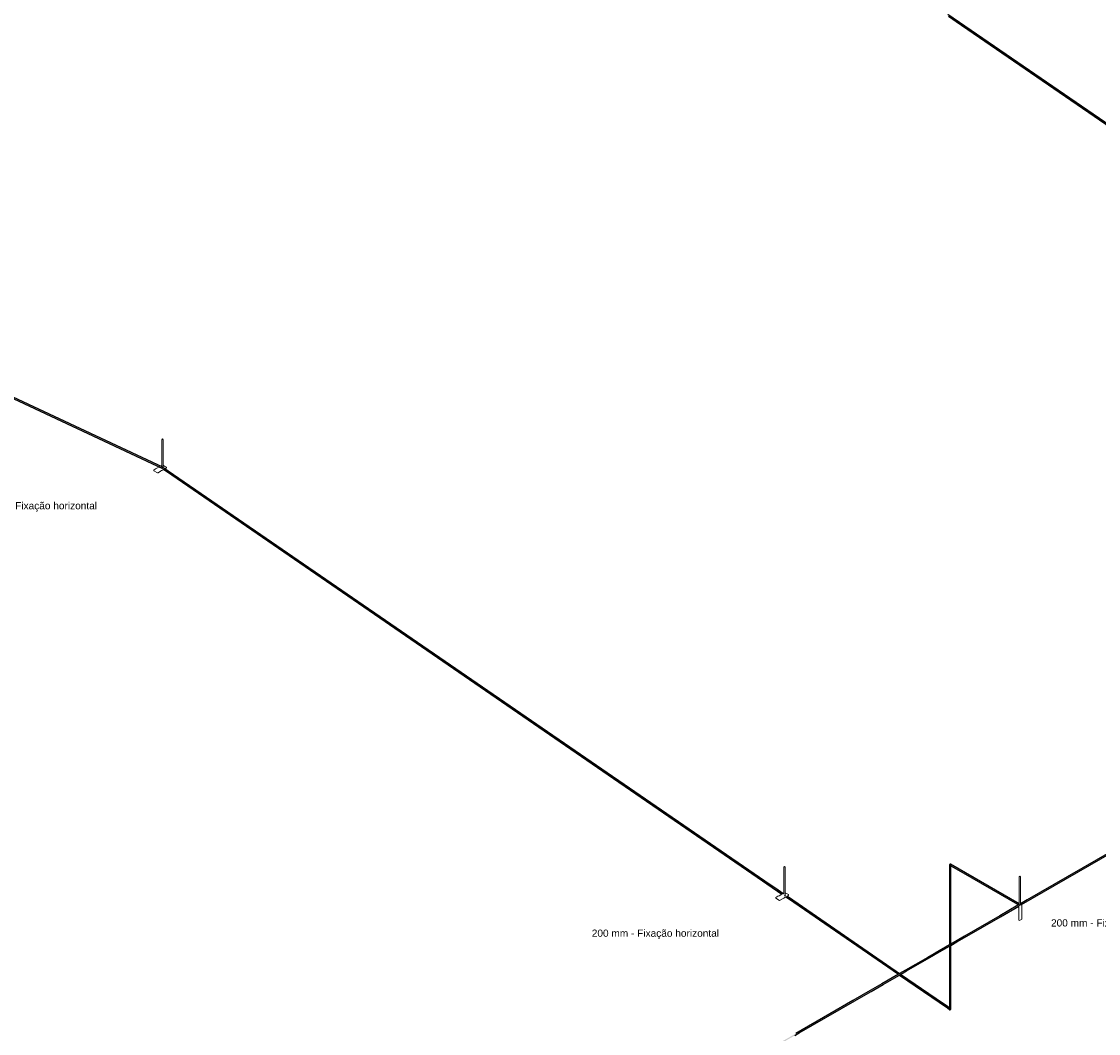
# Model space of a CAD drawing. Header units: millimetres. Extents: x 4477830 to 4478275, y -30323838 to -30323445.
# Tile 69 of 124: x 4478010 to 4478040, y -30323511 to -30323483. Entities that reach past the tile are written whole.
import ezdxf

# ---------------------------------------------------------------- set-up
doc = ezdxf.new("R2010")
doc.units = ezdxf.units.MM
doc.linetypes.add('NULL', pattern=[0])
for name, color, linetype, lineweight in [('PR-Captor', 9, 'Continuous', 18), ('PR-Condutos', 150, 'Continuous', 25), ('Textos', 7, 'Continuous', 9)]:
    doc.layers.add(name, color=color, linetype=linetype, lineweight=lineweight)
doc.styles.add('ARIAL', font='arial.ttf')

msp = doc.modelspace()

# ---------------------------------------------------------------- hatches: boundary and pattern name
at = {"layer": 'PR-Condutos', "linetype": 'Continuous', "true_color": 0x105689}
for points in [[(4478035.536, -30323482.458), (4478052.704, -30323494.26), (4478052.705, -30323494.26), (4478052.9, -30323494.394)], [(4478035.543, -30323482.487), (4478035.568, -30323482.506), (4478035.558, -30323482.512), (4478050.393, -30323492.71), (4478052.879, -30323494.418), (4478050.406, -30323492.717), (4478052.879, -30323494.414), (4478050.447, -30323492.741), (4478052.88, -30323494.408), (4478052.683, -30323494.272), (4478052.689, -30323494.269), (4478052.556, -30323494.178), (4478052.556, -30323494.177), (4478052.695, -30323494.265), (4478052.888, -30323494.397), (4478052.56, -30323494.172), (4478052.565, -30323494.169), (4478052.893, -30323494.394), (4478050.711, -30323492.894), (4478052.897, -30323494.393), (4478035.768, -30323482.618), (4478035.588, -30323482.495), (4478035.581, -30323482.499), (4478035.543, -30323482.482)], [(4478035.557, -30323482.512), (4478050.393, -30323492.71), (4478035.768, -30323482.656)], [(4478035.978, -30323482.802), (4478047.871, -30323490.976), (4478050.393, -30323492.71)], [(4478005.204, -30323490.993), (4477996.426, -30323486.89), (4478013.786, -30323495.009)], [(4477996.562, -30323486.951), (4477996.693, -30323487.012), (4478013.795, -30323495.004)], [(4477996.616, -30323486.999), (4477997.344, -30323487.34), (4478013.779, -30323495.02), (4477997.277, -30323487.301), (4478013.782, -30323495.014), (4477997.212, -30323487.263), (4478013.786, -30323495.009), (4477996.616, -30323486.979), (4477996.581, -30323486.984)], [(4477996.581, -30323486.987), (4477996.609, -30323487.003), (4477997.403, -30323487.374), (4478013.779, -30323495.026), (4477996.667, -30323487.023), (4477996.614, -30323487)], [(4477996.604, -30323487.006), (4478013.784, -30323495.035), (4477997.441, -30323487.396), (4477996.667, -30323487.036)], [(4477996.667, -30323487.03), (4477996.667, -30323487.034), (4477997.441, -30323487.396), (4478013.78, -30323495.031)], [(4478013.791, -30323495.005), (4477996.693, -30323487.012), (4478005.204, -30323490.993)], [(4477996.693, -30323487.012), (4477997.131, -30323487.217), (4478013.795, -30323495.004)], [(4477997.131, -30323487.217), (4478013.728, -30323494.976), (4478013.731, -30323494.974)], [(4477997.212, -30323487.263), (4478013.716, -30323494.983), (4478013.723, -30323494.979)], [(4477997.277, -30323487.301), (4478013.709, -30323494.987), (4478013.716, -30323494.983)], [(4477997.344, -30323487.34), (4478013.702, -30323494.991), (4478013.709, -30323494.987)], [(4477997.403, -30323487.374), (4478013.698, -30323494.993), (4478013.702, -30323494.991)], [(4477997.441, -30323487.396), (4478013.697, -30323494.994), (4478013.698, -30323494.993)], [(4478005.204, -30323490.993), (4478013.723, -30323494.979), (4478013.728, -30323494.976)], [(4478013.779, -30323495.026), (4478030.121, -30323506.264), (4478030.816, -30323506.738), (4478030.816, -30323506.737)], [(4478013.779, -30323495.031), (4478030.111, -30323506.258), (4478030.939, -30323506.826)], [(4478013.826, -30323495.059), (4478030.157, -30323506.285), (4478030.943, -30323506.824), (4478030.948, -30323506.821), (4478013.78, -30323495.021), (4478013.832, -30323495.056)], [(4478013.832, -30323495.056), (4478030.218, -30323506.32), (4478030.948, -30323506.821), (4478030.953, -30323506.818), (4478030.82, -30323506.728), (4478030.821, -30323506.726), (4478013.784, -30323495.015), (4478013.838, -30323495.052)], [(4478013.788, -30323495.01), (4478030.819, -30323506.725), (4478030.959, -30323506.815), (4478030.824, -30323506.723), (4478030.961, -30323506.814)], [(4478013.793, -30323495.006), (4478030.961, -30323506.814), (4478030.965, -30323506.812), (4478030.828, -30323506.719), (4478030.966, -30323506.811)], [(4478013.853, -30323495.044), (4478013.85, -30323495.046), (4478030.426, -30323506.439), (4478030.966, -30323506.811), (4478030.969, -30323506.809), (4478013.797, -30323495.005)], [(4478013.894, -30323495.071), (4478013.853, -30323495.044), (4478030.462, -30323506.461), (4478030.969, -30323506.809), (4478030.97, -30323506.809), (4478013.8, -30323495.007)], [(4478013.822, -30323495.061), (4478030.111, -30323506.258), (4478013.894, -30323495.11)], [(4478013.823, -30323495.061), (4478030.119, -30323506.263), (4478030.817, -30323506.742), (4478013.826, -30323495.059)], [(4478013.838, -30323495.052), (4478030.292, -30323506.362), (4478030.821, -30323506.726), (4478013.844, -30323495.049)], [(4478013.85, -30323495.046), (4478013.844, -30323495.049), (4478030.365, -30323506.405), (4478030.961, -30323506.814)], [(4478013.894, -30323495.111), (4478026.135, -30323503.525), (4478030.111, -30323506.258)], [(4478026.135, -30323503.525), (4478030.111, -30323506.258), (4478030.111, -30323506.258)], [(4478042.323, -30323504.345), (4478042.316, -30323504.343), (4478037.739, -30323506.986), (4478037.547, -30323507.097), (4478037.547, -30323507.1), (4478041.518, -30323504.806), (4478037.741, -30323506.987), (4478037.547, -30323507.1), (4478037.547, -30323507.113), (4478041.553, -30323504.799), (4478037.547, -30323507.113), (4478037.55, -30323507.119), (4478041.574, -30323504.795), (4478037.55, -30323507.119), (4478037.556, -30323507.122), (4478037.541, -30323507.131), (4478042.308, -30323504.383), (4478042.333, -30323504.357)], [(4478042.321, -30323504.378), (4478042.321, -30323504.376), (4478037.541, -30323507.136)], [(4478042.298, -30323504.389), (4478037.541, -30323507.136), (4478042.298, -30323504.389)], [(4478039.588, -30323505.951), (4478037.558, -30323507.123), (4478042.298, -30323504.389)], [(4478042.298, -30323504.389), (4478037.576, -30323507.112), (4478037.579, -30323507.114)], [(4478042.331, -30323504.372), (4478037.579, -30323507.114), (4478037.581, -30323507.115)], [(4478035.587, -30323508.228), (4478035.587, -30323508.228), (4478035.587, -30323506.013)], [(4478035.587, -30323508.229), (4478035.587, -30323508.228), (4478035.587, -30323506.013)], [(4478035.589, -30323508.227), (4478035.588, -30323506.042), (4478035.587, -30323506.013), (4478035.587, -30323508.228)], [(4478035.588, -30323506.017), (4478035.589, -30323508.227), (4478035.593, -30323508.225), (4478035.591, -30323506.025)], [(4478035.589, -30323508.227), (4478035.589, -30323508.227), (4478035.588, -30323506.986), (4478035.588, -30323506.017)], [(4478035.594, -30323508.225), (4478035.597, -30323508.222), (4478035.597, -30323506.03), (4478035.591, -30323506.02), (4478035.593, -30323508.225), (4478035.594, -30323508.262)], [(4478035.603, -30323506), (4478035.599, -30323506.003), (4478035.592, -30323506.025), (4478037.498, -30323507.125), (4478037.502, -30323507.123), (4478035.962, -30323506.235), (4478037.502, -30323507.123), (4478037.508, -30323507.12), (4478035.962, -30323506.229), (4478037.488, -30323507.109), (4478035.962, -30323506.227), (4478037.489, -30323507.109), (4478037.537, -30323507.135), (4478037.558, -30323507.132), (4478037.547, -30323507.117), (4478037.543, -30323507.125), (4478037.514, -30323507.116), (4478037.512, -30323507.107), (4478035.619, -30323506.008)], [(4478035.592, -30323506.025), (4478035.962, -30323506.238), (4478037.467, -30323507.107), (4478037.498, -30323507.125)], [(4478035.619, -30323506.04), (4478035.595, -30323506.028), (4478037.465, -30323507.107), (4478037.498, -30323507.125), (4478035.962, -30323506.238)], [(4478035.6, -30323508.221), (4478035.604, -30323508.219), (4478035.604, -30323506.08), (4478035.604, -30323506.036), (4478035.597, -30323506.029), (4478035.6, -30323508.258)], [(4478035.599, -30323508.222), (4478035.6, -30323508.221), (4478035.597, -30323506.048)], [(4478035.597, -30323508.222), (4478035.599, -30323508.222), (4478035.597, -30323506.048)], [(4478037.512, -30323507.101), (4478037.512, -30323507.097), (4478035.609, -30323505.998), (4478035.604, -30323505.999)], [(4478037.512, -30323507.101), (4478035.604, -30323505.999), (4478037.512, -30323507.107)], [(4478035.607, -30323508.217), (4478035.61, -30323508.215), (4478035.61, -30323506.112), (4478035.61, -30323506.043), (4478035.604, -30323506.033), (4478035.605, -30323508.218), (4478035.607, -30323508.217), (4478035.607, -30323508.254)], [(4478035.604, -30323508.219), (4478035.605, -30323508.218), (4478035.604, -30323506.08), (4478035.604, -30323506.08), (4478035.604, -30323508.256)], [(4478035.609, -30323505.998), (4478037.553, -30323507.121), (4478035.612, -30323506)], [(4478035.613, -30323508.213), (4478035.616, -30323508.212), (4478035.616, -30323506.988), (4478035.616, -30323506.137), (4478035.616, -30323506.048), (4478035.61, -30323506.036), (4478035.61, -30323506.112), (4478035.61, -30323508.215), (4478035.613, -30323508.213), (4478035.613, -30323508.251)], [(4478035.612, -30323506), (4478037.512, -30323507.097), (4478037.512, -30323507.097)], [(4478035.616, -30323508.212), (4478035.617, -30323508.211), (4478035.617, -30323508.248), (4478035.619, -30323506.051), (4478035.616, -30323506.039), (4478035.616, -30323506.137), (4478035.616, -30323508.249)], [(4478035.617, -30323508.211), (4478035.619, -30323508.21), (4478035.619, -30323506.153)], [(4478035.619, -30323508.247), (4478035.619, -30323506.155), (4478035.619, -30323506.041)], [(4478035.619, -30323508.21), (4478035.619, -30323506.153), (4478035.619, -30323506.153), (4478035.619, -30323508.247)], [(4478035.619, -30323508.21), (4478035.619, -30323508.21), (4478035.619, -30323506.155)], [(4478035.962, -30323506.227), (4478037.488, -30323507.109), (4478037.508, -30323507.119)], [(4478039.588, -30323505.951), (4478037.575, -30323507.111), (4478037.557, -30323507.124)], [(4478030.111, -30323506.258), (4478030.817, -30323506.743), (4478030.817, -30323506.742)], [(4478030.121, -30323506.264), (4478030.815, -30323506.741), (4478030.816, -30323506.738)], [(4478030.157, -30323506.285), (4478030.816, -30323506.737), (4478030.943, -30323506.824)], [(4478030.218, -30323506.32), (4478030.818, -30323506.732), (4478030.948, -30323506.821)], [(4478030.943, -30323506.824), (4478030.816, -30323506.737), (4478030.817, -30323506.742), (4478030.939, -30323506.826)], [(4478030.939, -30323506.826), (4478030.817, -30323506.742), (4478030.819, -30323506.745), (4478030.939, -30323506.827)], [(4478030.961, -30323506.814), (4478030.825, -30323506.721), (4478030.818, -30323506.732), (4478030.948, -30323506.821)], [(4478030.819, -30323506.725), (4478030.954, -30323506.818), (4478030.959, -30323506.815)], [(4478030.823, -30323506.722), (4478030.959, -30323506.815), (4478030.961, -30323506.814)], [(4478030.827, -30323506.718), (4478030.965, -30323506.812), (4478030.966, -30323506.811)], [(4478030.966, -30323506.811), (4478030.969, -30323506.809), (4478030.83, -30323506.717)], [(4478030.969, -30323506.809), (4478030.97, -30323506.809), (4478030.834, -30323506.716)], [(4478036.002, -30323508.018), (4478036.991, -30323507.443), (4478037.517, -30323507.137), (4478036.002, -30323508.016), (4478037.517, -30323507.137), (4478036.001, -30323508.013), (4478036.989, -30323507.442), (4478037.512, -30323507.14), (4478037.536, -30323507.119), (4478036.001, -30323508.012), (4478036.986, -30323507.439), (4478035.79, -30323508.134), (4478036.985, -30323507.438), (4478035.79, -30323508.132), (4478036.985, -30323507.438), (4478037.536, -30323507.119), (4478037.532, -30323507.114), (4478035.999, -30323508.005), (4478036.981, -30323507.434), (4478035.79, -30323508.125), (4478036.981, -30323507.433), (4478037.504, -30323507.13), (4478037.512, -30323507.12), (4478035.998, -30323507.998), (4478036.977, -30323507.43), (4478035.791, -30323508.118), (4478036.977, -30323507.43), (4478035.791, -30323508.117), (4478036.977, -30323507.429), (4478035.997, -30323507.996), (4478037.485, -30323507.135), (4478037.512, -30323507.117), (4478035.997, -30323507.994), (4478036.975, -30323507.428), (4478035.997, -30323507.994), (4478036.975, -30323507.428), (4478035.997, -30323507.993), (4478036.975, -30323507.427), (4478035.792, -30323508.111), (4478036.975, -30323507.427), (4478034.202, -30323509.028), (4478031.334, -30323510.686), (4478032.267, -30323510.147), (4478031.335, -30323510.686), (4478034.171, -30323509.048), (4478034.171, -30323509.049), (4478032.262, -30323510.154), (4478032.259, -30323510.157), (4478031.348, -30323510.684), (4478034.175, -30323509.051), (4478031.349, -30323510.683), (4478032.258, -30323510.159), (4478031.361, -30323510.682), (4478034.207, -30323509.034), (4478031.362, -30323510.681), (4478031.301, -30323510.717), (4478034.18, -30323509.055), (4478031.367, -30323510.681), (4478033.398, -30323509.507), (4478031.301, -30323510.717), (4478031.362, -30323510.681), (4478032.923, -30323509.777), (4478031.361, -30323510.682), (4478032.258, -30323510.159), (4478031.349, -30323510.683), (4478032.918, -30323509.777), (4478031.348, -30323510.684), (4478032.259, -30323510.157), (4478032.262, -30323510.154), (4478031.345, -30323510.684), (4478033.391, -30323509.499), (4478034.171, -30323509.048), (4478031.336, -30323510.685), (4478032.911, -30323509.776), (4478031.335, -30323510.686), (4478032.267, -30323510.147), (4478031.334, -30323510.686), (4478032.907, -30323509.776), (4478015.794, -30323519.656), (4478015.797, -30323519.663), (4478017.25, -30323518.824), (4478015.801, -30323519.667), (4478019.439, -30323517.569), (4478015.804, -30323519.673), (4478019.475, -30323517.552), (4478019.493, -30323517.543), (4478029.545, -30323511.738), (4478029.545, -30323511.74), (4478034.218, -30323509.041), (4478031.385, -30323510.678), (4478033.403, -30323509.512), (4478029.545, -30323511.74), (4478029.545, -30323511.738), (4478019.493, -30323517.543), (4478019.475, -30323517.552), (4478015.804, -30323519.673), (4478019.508, -30323517.536), (4478015.806, -30323519.68), (4478019.556, -30323517.514), (4478019.559, -30323517.513), (4478027.433, -30323512.966), (4478029.543, -30323511.747), (4478031.303, -30323510.73), (4478034.187, -30323509.06), (4478033.739, -30323509.325), (4478034.223, -30323509.045), (4478031.402, -30323510.675), (4478033.407, -30323509.516), (4478034.183, -30323509.068), (4478033.739, -30323509.325), (4478034.187, -30323509.06), (4478033.404, -30323509.513), (4478031.303, -30323510.73), (4478029.543, -30323511.747), (4478027.433, -30323512.966), (4478019.559, -30323517.513), (4478019.556, -30323517.514), (4478015.806, -30323519.68), (4478018.412, -30323518.177), (4478015.805, -30323519.685), (4478015.803, -30323519.688), (4478031.304, -30323510.739), (4478033.412, -30323509.521), (4478031.418, -30323510.673), (4478033.412, -30323509.521), (4478034.197, -30323509.066), (4478031.417, -30323510.673), (4478033.411, -30323509.52), (4478034.196, -30323509.066), (4478031.413, -30323510.673), (4478033.41, -30323509.52), (4478034.196, -30323509.066), (4478033.411, -30323509.52), (4478031.417, -30323510.673), (4478034.228, -30323509.048), (4478033.412, -30323509.521), (4478031.418, -30323510.673), (4478034.198, -30323509.067), (4478033.412, -30323509.522), (4478034.199, -30323509.068), (4478035.018, -30323508.594), (4478035.018, -30323508.594), (4478035.167, -30323508.506), (4478035.167, -30323508.506), (4478035.018, -30323508.594), (4478035.018, -30323508.594), (4478035.18, -30323508.501), (4478034.23, -30323509.05), (4478037.507, -30323507.157), (4478037.507, -30323507.152), (4478037.535, -30323507.136), (4478037.54, -30323507.125), (4478037.521, -30323507.135)], [(4478031.121, -30323506.932), (4478034.216, -30323509.057), (4478031.121, -30323506.925), (4478031.069, -30323506.891), (4478031.035, -30323506.873)], [(4478031.065, -30323506.894), (4478031.035, -30323506.873), (4478031.035, -30323506.875)], [(4478031.038, -30323506.871), (4478031.069, -30323506.891), (4478031.065, -30323506.894), (4478031.121, -30323506.932), (4478031.153, -30323506.946), (4478031.071, -30323506.89)], [(4478031.051, -30323506.871), (4478031.044, -30323506.871), (4478031.153, -30323506.946), (4478031.157, -30323506.943)], [(4478031.049, -30323506.903), (4478034.199, -30323509.067), (4478031.121, -30323506.951), (4478034.199, -30323509.067), (4478031.121, -30323506.951), (4478034.2, -30323509.067), (4478031.121, -30323506.947), (4478034.203, -30323509.065), (4478031.121, -30323506.947), (4478034.203, -30323509.065), (4478031.121, -30323506.947), (4478031.053, -30323506.9)], [(4478031.053, -30323506.9), (4478031.144, -30323506.962), (4478031.145, -30323506.957), (4478031.058, -30323506.898)], [(4478031.053, -30323506.9), (4478031.121, -30323506.947), (4478034.204, -30323509.064), (4478031.121, -30323506.941)], [(4478031.054, -30323506.871), (4478031.157, -30323506.943), (4478031.162, -30323506.941), (4478031.08, -30323506.885)], [(4478031.059, -30323506.897), (4478031.121, -30323506.941), (4478034.21, -30323509.061), (4478031.065, -30323506.894)], [(4478031.062, -30323506.895), (4478031.059, -30323506.897), (4478031.121, -30323506.94), (4478031.121, -30323506.933)], [(4478031.071, -30323506.89), (4478031.121, -30323506.924), (4478034.222, -30323509.054), (4478031.121, -30323506.918)], [(4478031.08, -30323506.885), (4478034.23, -30323509.05), (4478031.121, -30323506.913)], [(4478031.121, -30323506.913), (4478034.2, -30323509.029), (4478034.2, -30323509.029)], [(4478034.229, -30323509.05), (4478031.121, -30323506.913), (4478031.121, -30323506.914)], [(4478034.229, -30323509.05), (4478031.121, -30323506.914), (4478031.121, -30323506.914)], [(4478034.227, -30323509.051), (4478031.121, -30323506.914), (4478031.121, -30323506.918)], [(4478031.121, -30323506.914), (4478034.197, -30323509.031), (4478034.199, -30323509.029)], [(4478031.121, -30323506.914), (4478034.199, -30323509.029), (4478034.2, -30323509.029)], [(4478034.229, -30323509.05), (4478031.121, -30323506.914), (4478031.121, -30323506.914)], [(4478034.226, -30323509.052), (4478031.121, -30323506.918), (4478031.121, -30323506.918)], [(4478034.226, -30323509.052), (4478031.121, -30323506.918), (4478031.121, -30323506.918)], [(4478031.121, -30323506.918), (4478034.193, -30323509.033), (4478034.196, -30323509.031)], [(4478031.121, -30323506.918), (4478034.196, -30323509.031), (4478034.196, -30323509.031)], [(4478031.121, -30323506.918), (4478034.196, -30323509.031), (4478034.196, -30323509.031)], [(4478031.121, -30323506.918), (4478034.196, -30323509.031), (4478034.197, -30323509.031)], [(4478034.221, -30323509.055), (4478031.121, -30323506.924), (4478031.121, -30323506.925)], [(4478031.121, -30323506.924), (4478034.191, -30323509.034), (4478034.192, -30323509.033)], [(4478034.221, -30323509.055), (4478031.121, -30323506.925), (4478031.121, -30323506.925)], [(4478031.121, -30323506.925), (4478034.186, -30323509.037), (4478034.221, -30323509.055)], [(4478031.121, -30323506.925), (4478034.191, -30323509.034), (4478034.191, -30323509.034)], [(4478031.121, -30323506.925), (4478034.191, -30323509.034), (4478034.191, -30323509.034)], [(4478031.121, -30323506.932), (4478034.185, -30323509.038), (4478034.186, -30323509.037)], [(4478031.121, -30323506.932), (4478034.185, -30323509.038), (4478034.185, -30323509.038)], [(4478031.121, -30323506.933), (4478034.214, -30323509.058), (4478031.121, -30323506.933), (4478034.214, -30323509.058), (4478031.121, -30323506.932)], [(4478031.121, -30323506.933), (4478034.18, -30323509.041), (4478034.184, -30323509.038)], [(4478031.121, -30323506.933), (4478034.184, -30323509.038), (4478034.185, -30323509.038)], [(4478031.121, -30323506.933), (4478034.185, -30323509.038), (4478034.185, -30323509.038)], [(4478031.121, -30323506.94), (4478031.145, -30323506.957), (4478031.148, -30323506.951)], [(4478034.208, -30323509.062), (4478031.121, -30323506.941), (4478031.121, -30323506.941)], [(4478034.208, -30323509.062), (4478031.121, -30323506.941), (4478031.121, -30323506.941)], [(4478031.121, -30323506.941), (4478034.178, -30323509.042), (4478034.21, -30323509.061)], [(4478031.121, -30323506.941), (4478034.178, -30323509.042), (4478034.178, -30323509.042)], [(4478031.121, -30323506.941), (4478034.178, -30323509.042), (4478034.178, -30323509.042)], [(4478031.121, -30323506.941), (4478034.174, -30323509.044), (4478034.208, -30323509.062)], [(4478031.121, -30323506.947), (4478034.173, -30323509.045), (4478034.174, -30323509.044)], [(4478031.121, -30323506.947), (4478034.173, -30323509.045), (4478034.173, -30323509.045)], [(4478031.121, -30323506.947), (4478034.171, -30323509.046), (4478034.173, -30323509.045)], [(4478031.121, -30323506.951), (4478034.17, -30323509.047), (4478034.171, -30323509.046)], [(4478031.121, -30323506.951), (4478034.169, -30323509.047), (4478034.17, -30323509.047)], [(4478031.121, -30323506.952), (4478034.169, -30323509.047), (4478034.169, -30323509.047)], [(4478037.536, -30323507.119), (4478036.985, -30323507.438), (4478035.79, -30323508.132)], [(4478037.512, -30323507.122), (4478037.512, -30323507.129), (4478037.524, -30323507.135), (4478037.536, -30323507.136)], [(4478037.495, -30323507.135), (4478036.981, -30323507.433), (4478035.79, -30323508.125)], [(4478037.507, -30323507.135), (4478036.985, -30323507.438), (4478035.79, -30323508.134)], [(4478037.485, -30323507.135), (4478036.977, -30323507.43), (4478035.791, -30323508.118)], [(4478037.485, -30323507.135), (4478036.977, -30323507.429), (4478035.791, -30323508.117)], [(4478037.48, -30323507.135), (4478036.975, -30323507.427), (4478035.792, -30323508.111)], [(4478037.48, -30323507.135), (4478036.975, -30323507.428), (4478035.997, -30323507.994)], [(4478037.48, -30323507.135), (4478036.975, -30323507.428), (4478035.997, -30323507.994)], [(4478037.48, -30323507.135), (4478036.975, -30323507.427), (4478035.997, -30323507.993)], [(4478037.485, -30323507.135), (4478036.977, -30323507.43), (4478035.998, -30323507.998)], [(4478037.495, -30323507.135), (4478036.981, -30323507.434), (4478035.999, -30323508.005)], [(4478037.507, -30323507.135), (4478036.986, -30323507.439), (4478036.001, -30323508.012)], [(4478037.517, -30323507.137), (4478036.989, -30323507.442), (4478036.001, -30323508.013)], [(4478037.518, -30323507.137), (4478036.991, -30323507.443), (4478036.002, -30323508.018)], [(4478035.587, -30323509.982), (4478035.588, -30323510.017), (4478035.604, -30323510.023), (4478035.604, -30323509.994), (4478035.599, -30323508.854), (4478035.599, -30323508.259), (4478035.587, -30323508.266)], [(4478035.61, -30323510.022), (4478035.61, -30323508.252), (4478035.599, -30323508.259), (4478035.599, -30323508.854), (4478035.603, -30323509.869), (4478035.604, -30323510.023)], [(4478035.611, -30323509.999), (4478035.61, -30323510.022), (4478035.616, -30323510.019), (4478035.616, -30323508.249), (4478035.61, -30323508.252)], [(4478035.616, -30323508.249), (4478035.616, -30323510.019), (4478035.619, -30323510.016), (4478035.619, -30323508.248), (4478035.617, -30323508.248)], [(4478035.619, -30323509.848), (4478035.619, -30323508.247), (4478035.619, -30323508.248)], [(4478035.619, -30323509.847), (4478035.619, -30323508.247), (4478035.619, -30323508.247)], [(4478035.619, -30323510.016), (4478035.619, -30323510.012), (4478035.619, -30323508.247), (4478035.619, -30323508.247)], [(4478034.169, -30323509.047), (4478033.389, -30323509.497), (4478031.334, -30323510.686)], [(4478034.171, -30323509.048), (4478033.391, -30323509.499), (4478031.336, -30323510.685)], [(4478034.201, -30323509.031), (4478033.391, -30323509.499), (4478031.345, -30323510.684), (4478034.171, -30323509.049)], [(4478034.175, -30323509.051), (4478033.394, -30323509.502), (4478031.349, -30323510.683)], [(4478034.18, -30323509.055), (4478033.398, -30323509.507), (4478031.367, -30323510.681)], [(4478034.187, -30323509.059), (4478033.403, -30323509.512), (4478031.385, -30323510.678)], [(4478034.183, -30323509.068), (4478033.407, -30323509.516), (4478031.402, -30323510.675)], [(4478034.196, -30323509.066), (4478033.41, -30323509.52), (4478031.413, -30323510.673)], [(4478034.198, -30323509.067), (4478033.412, -30323509.521), (4478031.418, -30323510.673)], [(4478034.198, -30323509.067), (4478031.418, -30323510.673), (4478033.412, -30323509.522)], [(4478035.592, -30323510.024), (4478035.591, -30323510.02), (4478034.203, -30323509.065), (4478034.199, -30323509.067)], [(4478035.526, -30323509.979), (4478034.199, -30323509.067), (4478034.199, -30323509.067)], [(4478035.595, -30323510.027), (4478035.592, -30323510.024), (4478034.199, -30323509.067), (4478034.199, -30323509.068)], [(4478035.591, -30323510.02), (4478035.558, -30323509.99), (4478034.204, -30323509.064), (4478034.203, -30323509.065)], [(4478035.528, -30323509.976), (4478034.203, -30323509.065), (4478034.203, -30323509.065)], [(4478035.558, -30323509.99), (4478034.208, -30323509.062), (4478034.204, -30323509.064)], [(4478035.531, -30323509.972), (4478034.21, -30323509.061), (4478034.208, -30323509.062)], [(4478035.531, -30323509.972), (4478034.208, -30323509.062), (4478034.208, -30323509.062)], [(4478034.208, -30323509.062), (4478034.208, -30323509.062), (4478035.531, -30323509.972), (4478035.558, -30323509.99)], [(4478035.586, -30323510.009), (4478035.596, -30323510.008), (4478034.214, -30323509.058), (4478034.21, -30323509.061), (4478035.558, -30323509.99)], [(4478034.214, -30323509.058), (4478035.587, -30323510.002), (4478035.587, -30323509.994), (4478034.221, -30323509.055)], [(4478035.518, -30323509.954), (4478034.214, -30323509.058), (4478034.214, -30323509.058)], [(4478035.518, -30323509.954), (4478034.214, -30323509.058), (4478034.214, -30323509.058)], [(4478034.221, -30323509.055), (4478035.587, -30323509.994), (4478035.587, -30323509.987), (4478034.226, -30323509.052)], [(4478035.478, -30323509.919), (4478034.221, -30323509.055), (4478034.221, -30323509.055)], [(4478034.226, -30323509.052), (4478035.578, -30323509.981), (4478035.587, -30323509.983), (4478034.229, -30323509.05)], [(4478034.226, -30323509.052), (4478034.226, -30323509.052), (4478035.445, -30323509.89)], [(4478034.229, -30323509.05), (4478035.544, -30323509.954), (4478035.587, -30323509.982), (4478034.23, -30323509.05)], [(4478033.389, -30323509.497), (4478032.907, -30323509.776), (4478031.334, -30323510.686)], [(4478033.391, -30323509.499), (4478032.911, -30323509.776), (4478031.336, -30323510.685)], [(4478033.394, -30323509.502), (4478032.918, -30323509.777), (4478031.349, -30323510.683)], [(4478035.558, -30323509.99), (4478035.587, -30323510.016), (4478035.593, -30323510.014)]]:
    msp.add_hatch(color=146, dxfattribs=at).paths.add_polyline_path(points)

# ---------------------------------------------------------------- linework, layer by layer
at = {"layer": 'PR-Captor', "color": 251}
for p, q in [((4478013.79, -30323494.22), (4478013.773, -30323494.24)), ((4478013.773, -30323494.24), (4478013.773, -30323494.26)), ((4478013.773, -30323494.26), (4478013.773, -30323494.93)), ((4478013.808, -30323494.24), (4478013.79, -30323494.22)), ((4478013.808, -30323494.26), (4478013.808, -30323494.24)), ((4478013.808, -30323494.913), (4478013.808, -30323494.26)), ((4478013.598, -30323495.051), (4478013.548, -30323495.08)), ((4478013.548, -30323495.08), (4478013.548, -30323495.1)), ((4478013.548, -30323495.1), (4478013.652, -30323495.16)), ((4478013.635, -30323495.03), (4478013.598, -30323495.051)), ((4478013.697, -30323494.994), (4478013.635, -30323495.03)), ((4478013.652, -30323495.16), (4478013.663, -30323495.153)), ((4478013.663, -30323495.153), (4478013.729, -30323495.115)), ((4478013.729, -30323494.975), (4478013.697, -30323494.994)), ((4478013.731, -30323494.974), (4478013.729, -30323494.975)), ((4478013.729, -30323495.115), (4478013.761, -30323495.097)), ((4478013.743, -30323494.967), (4478013.731, -30323494.974)), ((4478013.773, -30323494.95), (4478013.743, -30323494.967)), ((4478013.761, -30323495.097), (4478013.786, -30323495.082)), ((4478013.773, -30323494.93), (4478013.773, -30323494.95)), ((4478013.773, -30323494.95), (4478013.773, -30323494.994)), ((4478013.773, -30323494.994), (4478013.773, -30323495.03)), ((4478013.775, -30323495.03), (4478013.778, -30323495.03)), ((4478013.779, -30323495.03), (4478013.808, -30323495.03)), ((4478013.786, -30323495.082), (4478013.813, -30323495.067)), ((4478013.808, -30323494.93), (4478013.808, -30323494.913)), ((4478013.808, -30323494.95), (4478013.808, -30323494.93)), ((4478013.808, -30323494.97), (4478013.808, -30323494.95)), ((4478013.816, -30323494.955), (4478013.808, -30323494.95)), ((4478013.808, -30323494.987), (4478013.808, -30323494.97)), ((4478013.808, -30323494.996), (4478013.808, -30323494.987)), ((4478013.808, -30323495.003), (4478013.808, -30323494.996)), ((4478013.808, -30323495.01), (4478013.808, -30323495.003)), ((4478013.808, -30323495.012), (4478013.808, -30323495.01)), ((4478013.808, -30323495.03), (4478013.808, -30323495.012)), ((4478013.813, -30323495.067), (4478013.822, -30323495.061)), ((4478013.829, -30323494.962), (4478013.816, -30323494.955)), ((4478013.822, -30323495.061), (4478013.853, -30323495.043)), ((4478013.845, -30323494.971), (4478013.829, -30323494.962)), ((4478013.874, -30323494.988), (4478013.845, -30323494.971)), ((4478013.853, -30323495.043), (4478013.866, -30323495.036)), ((4478013.866, -30323495.036), (4478013.894, -30323495.02)), ((4478013.894, -30323495), (4478013.874, -30323494.988)), ((4478013.894, -30323495.02), (4478013.894, -30323495)), ((4478031.017, -30323506.061), (4478031, -30323506.081)), ((4478031, -30323506.081), (4478031, -30323506.101)), ((4478031, -30323506.101), (4478031, -30323506.396)), ((4478031.035, -30323506.081), (4478031.017, -30323506.061)), ((4478031.035, -30323506.101), (4478031.035, -30323506.081)), ((4478031.035, -30323506.332), (4478031.035, -30323506.101)), ((4478031, -30323506.396), (4478031, -30323506.52)), ((4478031, -30323506.52), (4478031, -30323506.601)), ((4478031.035, -30323506.48), (4478031.035, -30323506.332)), ((4478031.035, -30323506.577), (4478031.035, -30323506.48)), ((4478037.53, -30323506.325), (4478037.512, -30323506.345)), ((4478037.512, -30323506.345), (4478037.512, -30323506.365)), ((4478037.512, -30323506.365), (4478037.512, -30323506.881)), ((4478037.547, -30323506.345), (4478037.53, -30323506.325)), ((4478037.547, -30323506.365), (4478037.547, -30323506.345)), ((4478037.547, -30323506.897), (4478037.547, -30323506.365)), ((4478030.939, -30323506.827), (4478030.911, -30323506.843)), ((4478030.97, -30323506.809), (4478030.939, -30323506.827)), ((4478031, -30323506.791), (4478030.97, -30323506.809)), ((4478031, -30323506.601), (4478031, -30323506.678)), ((4478031, -30323506.678), (4478031, -30323506.771)), ((4478031, -30323506.771), (4478031, -30323506.791)), ((4478031, -30323506.791), (4478031, -30323506.791)), ((4478031, -30323506.791), (4478031, -30323506.83)), ((4478031.035, -30323506.67), (4478031.035, -30323506.577)), ((4478031.035, -30323506.771), (4478031.035, -30323506.67)), ((4478031.035, -30323506.791), (4478031.035, -30323506.771)), ((4478031.035, -30323506.806), (4478031.035, -30323506.791)), ((4478031.121, -30323506.841), (4478031.035, -30323506.791)), ((4478031.035, -30323506.853), (4478031.035, -30323506.806)), ((4478030.834, -30323506.887), (4478030.775, -30323506.921)), ((4478030.775, -30323506.921), (4478030.775, -30323506.941)), ((4478030.775, -30323506.941), (4478030.879, -30323507.001)), ((4478030.862, -30323506.871), (4478030.834, -30323506.887)), ((4478030.911, -30323506.843), (4478030.862, -30323506.871)), ((4478030.879, -30323507.001), (4478030.996, -30323506.934)), ((4478030.996, -30323506.934), (4478031.049, -30323506.903)), ((4478031.003, -30323506.871), (4478031.035, -30323506.871)), ((4478031.035, -30323506.871), (4478031.035, -30323506.853)), ((4478031.08, -30323506.885), (4478031.121, -30323506.861)), ((4478031.121, -30323506.845), (4478031.121, -30323506.841)), ((4478031.121, -30323506.861), (4478031.121, -30323506.845)), ((4478037.512, -30323506.881), (4478037.512, -30323507.074)), ((4478037.512, -30323507.074), (4478037.512, -30323507.092)), ((4478037.512, -30323507.092), (4478037.512, -30323507.097)), ((4478037.512, -30323507.097), (4478037.512, -30323507.102)), ((4478037.512, -30323507.102), (4478037.512, -30323507.11)), ((4478037.512, -30323507.11), (4478037.512, -30323507.117)), ((4478037.512, -30323507.117), (4478037.512, -30323507.135)), ((4478037.547, -30323507.069), (4478037.547, -30323506.897)), ((4478037.547, -30323507.097), (4478037.547, -30323507.069)), ((4478037.547, -30323507.103), (4478037.547, -30323507.097)), ((4478037.547, -30323507.112), (4478037.547, -30323507.103)), ((4478037.547, -30323507.117), (4478037.547, -30323507.112)), ((4478037.547, -30323507.122), (4478037.547, -30323507.117)), ((4478037.558, -30323507.123), (4478037.557, -30323507.124)), ((4478037.576, -30323507.112), (4478037.558, -30323507.123)), ((4478037.581, -30323507.115), (4478037.576, -30323507.112)), ((4478037.588, -30323507.119), (4478037.581, -30323507.115)), ((4478037.588, -30323507.519), (4478037.588, -30323507.119)), ((4478037.525, -30323507.142), (4478037.507, -30323507.152)), ((4478037.507, -30323507.152), (4478037.507, -30323507.157)), ((4478037.507, -30323507.157), (4478037.507, -30323507.183)), ((4478037.507, -30323507.183), (4478037.507, -30323507.494)), ((4478037.537, -30323507.135), (4478037.525, -30323507.142)), ((4478037.507, -30323507.494), (4478037.507, -30323507.552)), ((4478037.507, -30323507.552), (4478037.519, -30323507.559)), ((4478037.519, -30323507.559), (4478037.588, -30323507.519))]:
    msp.add_line(p, q, dxfattribs=at)
at = {"layer": 'PR-Condutos'}
for p, q in [((4478050.751, -30323492.917), (4478035.536, -30323482.458)), ((4478035.557, -30323482.512), (4478035.768, -30323482.657)), ((4478035.768, -30323482.657), (4478047.871, -30323490.976)), ((4478013.795, -30323495.004), (4477996.562, -30323486.951)), ((4477997.455, -30323487.404), (4478013.784, -30323495.035)), ((4478030.47, -30323506.465), (4478013.8, -30323495.007)), ((4478013.822, -30323495.061), (4478013.894, -30323495.111)), ((4478013.894, -30323495.111), (4478026.135, -30323503.525)), ((4478026.135, -30323503.525), (4478030.111, -30323506.258)), ((4478037.581, -30323507.115), (4478042.331, -30323504.372)), ((4478041.512, -30323504.808), (4478037.739, -30323506.986)), ((4478035.588, -30323506.009), (4478035.587, -30323506.013)), ((4478035.587, -30323506.013), (4478035.587, -30323506.986)), ((4478035.593, -30323506.006), (4478035.588, -30323506.009)), ((4478035.592, -30323506.014), (4478035.591, -30323506.02)), ((4478035.591, -30323506.02), (4478035.592, -30323506.025)), ((4478035.595, -30323506.008), (4478035.592, -30323506.014)), ((4478035.592, -30323506.025), (4478035.595, -30323506.028)), ((4478035.598, -30323506.004), (4478035.593, -30323506.006)), ((4478035.598, -30323506.004), (4478035.595, -30323506.008)), ((4478035.595, -30323506.028), (4478035.619, -30323506.041)), ((4478035.599, -30323506.003), (4478035.598, -30323506.004)), ((4478035.603, -30323506), (4478035.599, -30323506.003)), ((4478035.604, -30323505.999), (4478035.603, -30323506)), ((4478035.609, -30323505.998), (4478035.604, -30323505.999)), ((4478035.612, -30323506), (4478035.609, -30323505.998)), ((4478037.512, -30323507.097), (4478035.612, -30323506)), ((4478035.619, -30323506.155), (4478035.619, -30323506.012)), ((4478035.619, -30323506.041), (4478035.961, -30323506.239)), ((4478035.619, -30323506.988), (4478035.619, -30323506.155)), ((4478030.111, -30323506.258), (4478030.819, -30323506.745)), ((4478030.838, -30323506.718), (4478030.47, -30323506.465)), ((4478035.961, -30323506.239), (4478037.465, -30323507.107)), ((4478030.816, -30323506.737), (4478030.817, -30323506.742)), ((4478030.817, -30323506.742), (4478030.819, -30323506.745)), ((4478030.821, -30323506.726), (4478030.818, -30323506.732)), ((4478030.819, -30323506.745), (4478030.939, -30323506.827)), ((4478030.825, -30323506.721), (4478030.821, -30323506.726)), ((4478030.97, -30323506.809), (4478030.838, -30323506.718)), ((4478031.049, -30323506.903), (4478031.121, -30323506.952)), ((4478031.121, -30323506.913), (4478031.08, -30323506.885)), ((4478031.165, -30323506.943), (4478031.121, -30323506.913)), ((4478034.23, -30323509.05), (4478031.121, -30323506.913)), ((4478031.121, -30323506.952), (4478034.169, -30323509.047)), ((4478035.587, -30323506.986), (4478035.587, -30323508.229)), ((4478035.619, -30323508.247), (4478035.619, -30323506.988)), ((4478037.465, -30323507.107), (4478037.497, -30323507.126)), ((4478037.497, -30323507.126), (4478037.48, -30323507.135)), ((4478037.512, -30323507.117), (4478037.497, -30323507.126)), ((4478037.536, -30323507.119), (4478037.532, -30323507.114)), ((4478037.739, -30323506.986), (4478037.547, -30323507.097)), ((4478037.556, -30323507.122), (4478037.547, -30323507.117)), ((4478037.557, -30323507.124), (4478037.556, -30323507.122)), ((4478037.558, -30323507.126), (4478037.557, -30323507.124)), ((4478037.558, -30323507.128), (4478037.558, -30323507.126)), ((4478036.975, -30323507.427), (4478035.997, -30323507.992)), ((4478037.48, -30323507.135), (4478036.975, -30323507.427)), ((4478036.998, -30323507.451), (4478037.507, -30323507.157)), ((4478036.003, -30323508.025), (4478036.998, -30323507.451)), ((4478035.788, -30323508.15), (4478036.003, -30323508.025)), ((4478035.997, -30323507.992), (4478035.792, -30323508.11)), ((4478035.18, -30323508.501), (4478035.587, -30323508.266)), ((4478035.587, -30323508.229), (4478035.186, -30323508.46)), ((4478035.619, -30323508.21), (4478035.587, -30323508.229)), ((4478035.587, -30323508.266), (4478035.619, -30323508.247)), ((4478035.587, -30323508.266), (4478035.587, -30323508.849)), ((4478035.792, -30323508.11), (4478035.619, -30323508.21)), ((4478035.619, -30323508.247), (4478035.788, -30323508.15)), ((4478035.619, -30323509.847), (4478035.619, -30323508.247)), ((4478034.982, -30323508.578), (4478034.367, -30323508.932)), ((4478034.393, -30323508.955), (4478035.019, -30323508.594)), ((4478035.159, -30323508.476), (4478034.982, -30323508.578)), ((4478035.019, -30323508.594), (4478035.168, -30323508.508)), ((4478035.186, -30323508.46), (4478035.159, -30323508.476)), ((4478035.168, -30323508.508), (4478035.18, -30323508.501)), ((4478035.587, -30323508.849), (4478035.587, -30323509.893)), ((4478034.169, -30323509.047), (4478033.708, -30323509.313)), ((4478033.747, -30323509.328), (4478034.199, -30323509.068)), ((4478034.2, -30323509.029), (4478034.169, -30323509.047)), ((4478034.199, -30323509.068), (4478034.23, -30323509.05)), ((4478034.199, -30323509.068), (4478035.525, -30323509.98)), ((4478034.202, -30323509.028), (4478034.2, -30323509.029)), ((4478034.367, -30323508.932), (4478034.202, -30323509.028)), ((4478034.23, -30323509.05), (4478034.393, -30323508.955)), ((4478035.421, -30323509.868), (4478034.23, -30323509.05)), ((4478033.389, -30323509.497), (4478032.907, -30323509.776)), ((4478033.708, -30323509.313), (4478033.389, -30323509.497)), ((4478033.412, -30323509.522), (4478033.747, -30323509.328)), ((4478031.418, -30323510.673), (4478032.963, -30323509.781)), ((4478032.907, -30323509.776), (4478032.27, -30323510.143)), ((4478032.963, -30323509.781), (4478033.412, -30323509.522)), ((4478035.544, -30323509.953), (4478035.421, -30323509.868)), ((4478035.525, -30323509.98), (4478035.595, -30323510.027)), ((4478035.576, -30323509.975), (4478035.544, -30323509.953)), ((4478035.587, -30323509.982), (4478035.576, -30323509.975)), ((4478035.587, -30323509.893), (4478035.587, -30323510.013)), ((4478035.587, -30323510.013), (4478035.588, -30323510.017)), ((4478035.588, -30323510.017), (4478035.591, -30323510.02)), ((4478035.591, -30323510.02), (4478035.597, -30323510.022)), ((4478035.595, -30323510.027), (4478035.598, -30323510.027)), ((4478035.597, -30323510.022), (4478035.604, -30323510.023)), ((4478035.598, -30323510.027), (4478035.603, -30323510.025)), ((4478035.603, -30323510.025), (4478035.606, -30323510.023)), ((4478035.604, -30323510.023), (4478035.606, -30323510.022)), ((4478035.606, -30323510.022), (4478035.61, -30323510.022)), ((4478035.606, -30323510.023), (4478035.606, -30323510.022)), ((4478035.61, -30323510.022), (4478035.616, -30323510.019)), ((4478035.616, -30323510.019), (4478035.619, -30323510.016)), ((4478035.619, -30323510.012), (4478035.619, -30323509.847)), ((4478035.619, -30323510.016), (4478035.619, -30323510.012)), ((4478032.27, -30323510.143), (4478031.329, -30323510.686)), ((4478031.304, -30323510.739), (4478031.418, -30323510.673))]:
    msp.add_line(p, q, dxfattribs=at)

# ---------------------------------------------------------------- texts
at = {"layer": 'Textos', "linetype": 'NULL', "char_height": 0.2, "line_spacing_factor": 0.6, "style": 'ARIAL'}
for s, insert, width, attachment_point in [('200 mm - Fixação horizontal', (4478011.974, -30323496.229), 7.04878, 9), ('200 mm - Fixação vertical', (4478038.395, -30323507.785), 6.39634, 7), ('200 mm - Fixação horizontal', (4478029.201, -30323508.07), 7.04878, 9)]:
    msp.add_mtext(s, dxfattribs=dict(at, insert=insert, width=width, attachment_point=attachment_point))

doc.saveas('drawing.dxf')
